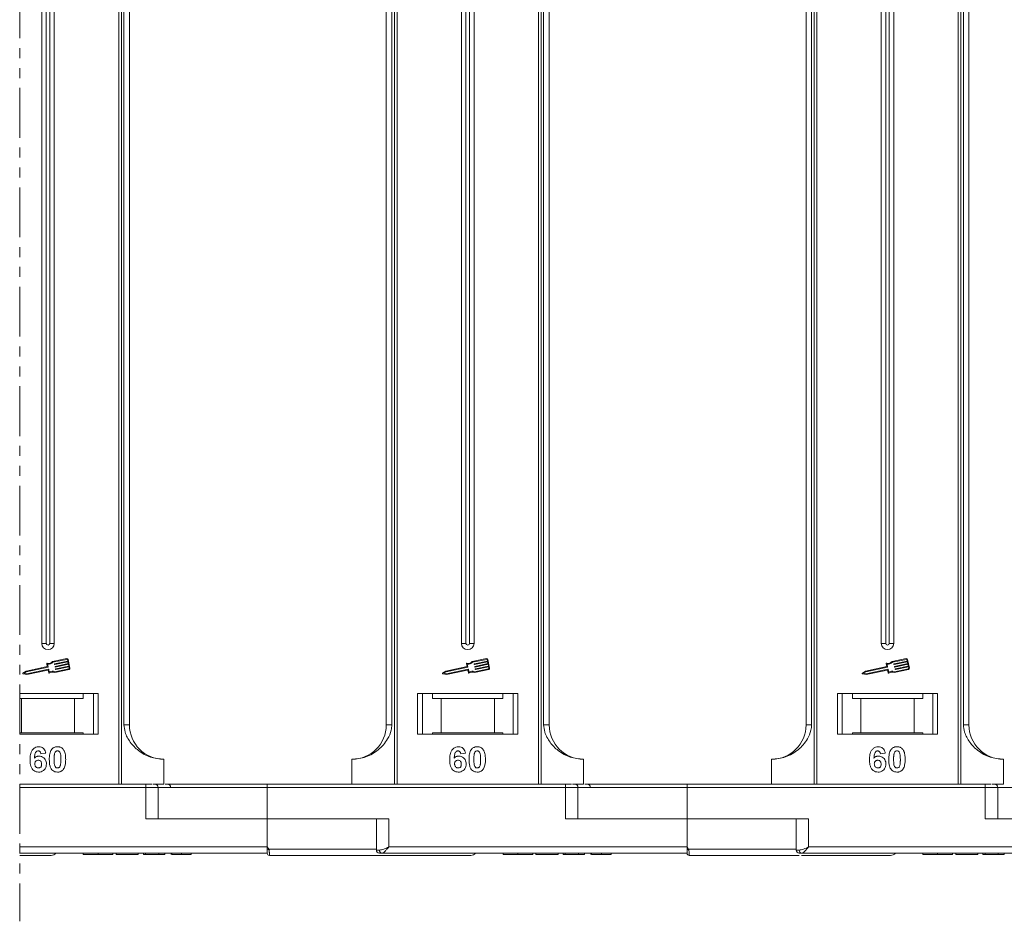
# Model space of a CAD drawing. Header units: millimetres. Extents: x -1004 to 529, y -22 to 1052.
# Tile 28 of 78: x 11 to 169, y 186 to 330. Entities that reach past the tile are written whole.
import ezdxf

# ---------------------------------------------------------------- set-up
doc = ezdxf.new("R2010")
doc.units = ezdxf.units.MM
doc.linetypes.add('PHANTOM2', pattern=[31.75, 15.875, -3.175, 3.175, -3.175, 3.175, -3.175])

msp = doc.modelspace()

# ---------------------------------------------------------------- linework, layer by layer
at = {"color": 3, "linetype": 'PHANTOM2', "lineweight": 9, "ltscale": 0.5}
msp.add_line((11.373, 477.601), (11.372, 185.803), dxfattribs=at)
at = {"color": 7, "linetype": 'Continuous', "lineweight": 15}
for p, q in [((14.892, 332.676), (14.892, 230.176)), ((15.607, 332.676), (15.607, 230.176)), ((16.177, 230.176), (16.177, 332.676)), ((16.892, 230.176), (16.892, 332.676)), ((27.18, 332.676), (27.18, 207.676)), ((27.599, 207.676), (27.599, 332.676)), ((28.006, 332.676), (28.006, 217.176)), ((28.892, 217.176), (28.892, 332.676)), ((69.892, 332.676), (69.892, 217.176)), ((70.777, 217.176), (70.777, 332.676)), ((71.185, 332.676), (71.185, 207.676)), ((71.604, 207.676), (71.604, 332.676)), ((81.892, 332.676), (81.892, 230.176)), ((82.607, 332.676), (82.607, 230.176)), ((83.177, 230.176), (83.177, 332.676)), ((83.892, 230.176), (83.892, 332.676)), ((94.18, 332.676), (94.18, 207.676)), ((94.599, 207.676), (94.599, 332.676)), ((95.006, 332.676), (95.006, 217.176)), ((95.892, 217.176), (95.892, 332.676)), ((136.892, 332.676), (136.892, 217.176)), ((137.777, 217.176), (137.777, 332.676)), ((138.185, 332.676), (138.185, 207.676)), ((138.604, 207.676), (138.604, 332.676)), ((148.892, 332.676), (148.892, 230.176)), ((149.607, 332.676), (149.607, 230.176)), ((150.177, 230.176), (150.177, 332.676)), ((150.892, 230.176), (150.892, 332.676)), ((161.18, 332.676), (161.18, 207.676)), ((161.599, 207.676), (161.599, 332.676)), ((162.006, 332.676), (162.006, 217.176)), ((162.892, 217.176), (162.892, 332.676)), ((15.607, 230.176), (14.892, 230.176)), ((16.892, 230.176), (16.177, 230.176)), ((82.607, 230.176), (81.892, 230.176)), ((83.892, 230.176), (83.177, 230.176)), ((149.607, 230.176), (148.892, 230.176)), ((150.892, 230.176), (150.177, 230.176)), ((15.781, 226.486), (12.383, 225.768)), ((15.892, 226.389), (12.43, 225.658)), ((15.687, 226.93), (15.781, 226.486)), ((15.821, 226.868), (15.914, 226.424)), ((18.888, 227.742), (16.61, 227.261)), ((18.912, 227.627), (16.67, 227.153)), ((16.937, 226.82), (16.925, 226.877)), ((16.948, 226.912), (19.031, 227.352)), ((19.055, 227.237), (16.972, 226.797)), ((17.022, 226.418), (17.01, 226.475)), ((17.033, 226.51), (19.116, 226.95)), ((19.14, 226.835), (17.057, 226.395)), ((17.118, 226.108), (19.201, 226.548)), ((19.225, 226.433), (17.142, 225.993)), ((19.031, 227.352), (18.982, 227.582)), ((19.116, 226.95), (19.055, 227.237)), ((19.388, 226.227), (19.097, 227.606)), ((19.201, 226.548), (19.14, 226.835)), ((19.273, 226.203), (19.225, 226.433)), ((82.781, 226.486), (79.383, 225.768)), ((82.892, 226.389), (79.43, 225.658)), ((82.687, 226.93), (82.781, 226.486)), ((82.821, 226.868), (82.914, 226.424)), ((85.888, 227.742), (83.61, 227.261)), ((85.912, 227.627), (83.67, 227.153)), ((83.937, 226.82), (83.925, 226.877)), ((83.948, 226.912), (86.031, 227.352)), ((86.055, 227.237), (83.972, 226.797)), ((84.022, 226.418), (84.01, 226.475)), ((84.033, 226.51), (86.116, 226.95)), ((86.14, 226.835), (84.057, 226.395)), ((84.118, 226.108), (86.201, 226.548)), ((86.225, 226.433), (84.142, 225.993)), ((86.031, 227.352), (85.982, 227.582)), ((86.116, 226.95), (86.055, 227.237)), ((86.388, 226.227), (86.097, 227.606)), ((86.201, 226.548), (86.14, 226.835)), ((86.273, 226.203), (86.225, 226.433)), ((149.781, 226.486), (146.383, 225.768)), ((149.892, 226.389), (146.43, 225.658)), ((149.687, 226.93), (149.781, 226.486)), ((149.821, 226.868), (149.914, 226.424)), ((152.888, 227.742), (150.61, 227.261)), ((152.912, 227.627), (150.67, 227.153)), ((150.937, 226.82), (150.925, 226.877)), ((150.948, 226.912), (153.031, 227.352)), ((153.055, 227.237), (150.972, 226.797)), ((151.022, 226.418), (151.01, 226.475)), ((151.033, 226.51), (153.116, 226.95)), ((153.14, 226.835), (151.057, 226.395)), ((151.118, 226.108), (153.201, 226.548)), ((153.225, 226.433), (151.142, 225.993)), ((153.031, 227.352), (152.982, 227.582)), ((153.116, 226.95), (153.055, 227.237)), ((153.388, 226.227), (153.097, 227.606)), ((153.201, 226.548), (153.14, 226.835)), ((153.273, 226.203), (153.225, 226.433)), ((12.383, 225.768), (11.881, 225.417)), ((11.903, 225.311), (12.504, 225.193)), ((12.43, 225.658), (12.061, 225.4)), ((12.061, 225.4), (12.503, 225.313)), ((12.503, 225.313), (15.965, 226.044)), ((12.504, 225.193), (15.874, 225.905)), ((15.909, 225.882), (15.997, 225.467)), ((15.999, 226.022), (16.093, 225.577)), ((16.974, 225.537), (19.252, 226.019)), ((16.985, 225.66), (19.228, 226.133)), ((17.107, 226.016), (17.095, 226.073)), ((79.383, 225.768), (78.881, 225.417)), ((78.903, 225.311), (79.504, 225.193)), ((79.43, 225.658), (79.061, 225.4)), ((79.061, 225.4), (79.503, 225.313)), ((79.503, 225.313), (82.965, 226.044)), ((79.504, 225.193), (82.874, 225.905)), ((82.909, 225.882), (82.997, 225.467)), ((82.999, 226.022), (83.093, 225.577)), ((83.974, 225.537), (86.252, 226.019)), ((83.985, 225.66), (86.228, 226.133)), ((84.107, 226.016), (84.095, 226.073)), ((146.383, 225.768), (145.881, 225.417)), ((145.903, 225.311), (146.504, 225.193)), ((146.43, 225.658), (146.061, 225.4)), ((146.061, 225.4), (146.503, 225.313)), ((146.503, 225.313), (149.965, 226.044)), ((146.504, 225.193), (149.874, 225.905)), ((149.909, 225.882), (149.997, 225.467)), ((149.999, 226.022), (150.093, 225.577)), ((150.974, 225.537), (153.252, 226.019)), ((150.985, 225.66), (153.228, 226.133)), ((151.107, 226.016), (151.095, 226.073)), ((23.892, 222.176), (11.372, 222.176)), ((21.505, 221.376), (21.505, 222.176)), ((23.142, 222.176), (23.142, 215.676)), ((23.892, 215.676), (23.892, 222.176)), ((90.892, 222.176), (74.892, 222.176)), ((74.892, 222.176), (74.892, 215.676)), ((75.642, 215.676), (75.642, 222.176)), ((77.278, 222.176), (77.278, 221.376)), ((88.505, 221.376), (88.505, 222.176)), ((90.142, 222.176), (90.142, 215.676)), ((90.892, 215.676), (90.892, 222.176)), ((157.892, 222.176), (141.892, 222.176)), ((141.892, 222.176), (141.892, 215.676)), ((142.642, 215.676), (142.642, 222.176)), ((144.278, 222.176), (144.278, 221.376)), ((155.505, 221.376), (155.505, 222.176)), ((157.142, 222.176), (157.142, 215.676)), ((157.892, 215.676), (157.892, 222.176)), ((11.372, 221.376), (11.642, 221.376)), ((11.642, 221.376), (11.642, 215.876)), ((11.642, 221.376), (20.142, 221.376)), ((20.142, 215.876), (20.142, 221.376)), ((20.142, 221.376), (21.505, 221.376)), ((77.278, 221.376), (78.642, 221.376)), ((78.642, 221.376), (78.642, 215.876)), ((78.642, 221.376), (87.142, 221.376)), ((87.142, 215.876), (87.142, 221.376)), ((87.142, 221.376), (88.505, 221.376)), ((144.278, 221.376), (145.642, 221.376)), ((145.642, 221.376), (145.642, 215.876)), ((145.642, 221.376), (154.142, 221.376)), ((154.142, 215.876), (154.142, 221.376)), ((154.142, 221.376), (155.505, 221.376)), ((28.006, 217.176), (28.892, 217.176)), ((69.892, 217.176), (70.777, 217.176)), ((95.006, 217.176), (95.892, 217.176)), ((136.892, 217.176), (137.777, 217.176)), ((162.006, 217.176), (162.892, 217.176)), ((11.642, 215.876), (11.372, 215.876)), ((11.372, 215.676), (23.892, 215.676)), ((11.642, 215.876), (20.142, 215.876)), ((21.505, 215.876), (20.142, 215.876)), ((21.505, 215.876), (21.505, 215.676)), ((74.892, 215.676), (90.892, 215.676)), ((78.642, 215.876), (77.278, 215.876)), ((77.278, 215.676), (77.278, 215.876)), ((78.642, 215.876), (87.142, 215.876)), ((88.505, 215.876), (87.142, 215.876)), ((88.505, 215.876), (88.505, 215.676)), ((141.892, 215.676), (157.892, 215.676)), ((145.642, 215.876), (144.278, 215.876)), ((144.278, 215.676), (144.278, 215.876)), ((145.642, 215.876), (154.142, 215.876)), ((155.505, 215.876), (154.142, 215.876)), ((155.505, 215.876), (155.505, 215.676)), ((15.533, 212.631), (14.764, 212.547)), ((82.533, 212.631), (81.764, 212.547)), ((149.533, 212.631), (148.764, 212.547)), ((34.392, 211.676), (34.392, 207.676)), ((64.392, 207.676), (64.392, 211.676)), ((101.392, 211.676), (101.392, 207.676)), ((131.392, 207.676), (131.392, 211.676)), ((168.392, 211.676), (168.392, 207.676)), ((31.48, 207.676), (11.372, 207.676)), ((31.48, 207.176), (31.48, 207.676)), ((32.618, 207.676), (34.392, 207.676)), ((50.892, 207.176), (50.892, 207.676)), ((98.48, 207.676), (50.892, 207.676)), ((98.48, 207.176), (98.48, 207.676)), ((99.618, 207.676), (101.392, 207.676)), ((117.892, 207.176), (117.892, 207.676)), ((165.48, 207.676), (117.892, 207.676)), ((165.48, 207.176), (165.48, 207.676)), ((166.618, 207.676), (168.392, 207.676)), ((11.372, 207.176), (31.48, 207.176)), ((31.48, 207.176), (31.48, 202.176)), ((31.48, 207.176), (33.48, 207.176)), ((33.48, 202.176), (33.48, 207.176)), ((33.48, 207.176), (50.892, 207.176)), ((50.892, 202.176), (50.892, 207.176)), ((50.892, 207.176), (98.48, 207.176)), ((98.48, 207.176), (98.48, 202.176)), ((98.48, 207.176), (100.48, 207.176)), ((100.48, 202.176), (100.48, 207.176)), ((100.48, 207.176), (117.892, 207.176)), ((117.892, 202.176), (117.892, 207.176)), ((117.892, 207.176), (165.48, 207.176)), ((165.48, 207.176), (165.48, 202.176)), ((165.48, 207.176), (167.48, 207.176)), ((167.48, 202.176), (167.48, 207.176)), ((167.48, 207.176), (184.892, 207.176)), ((31.48, 202.176), (50.892, 202.176)), ((50.892, 202.176), (50.892, 197.676)), ((70.303, 202.176), (50.892, 202.176)), ((68.303, 202.176), (68.303, 197.176)), ((70.303, 197.676), (70.303, 202.176)), ((98.48, 202.176), (117.892, 202.176)), ((137.303, 202.176), (117.892, 202.176)), ((117.892, 202.176), (117.892, 197.676)), ((135.303, 202.176), (135.303, 197.176)), ((137.303, 197.676), (137.303, 202.176)), ((165.48, 202.176), (184.892, 202.176)), ((50.892, 197.676), (11.372, 197.676)), ((11.372, 196.676), (50.892, 196.676)), ((21.52, 196.676), (21.52, 196.476)), ((23.885, 196.476), (23.885, 196.676)), ((26.264, 196.676), (26.264, 196.476)), ((26.776, 196.476), (26.776, 196.676)), ((26.776, 196.476), (30.302, 196.476)), ((30.302, 196.676), (30.302, 196.476)), ((31.135, 196.676), (31.135, 196.476)), ((31.135, 196.476), (31.456, 196.476)), ((31.456, 196.676), (31.456, 196.476)), ((31.456, 196.476), (33.571, 196.476)), ((33.571, 196.476), (33.571, 196.676)), ((33.571, 196.476), (34.533, 196.476)), ((34.533, 196.676), (34.533, 196.476)), ((35.558, 196.676), (35.558, 196.476)), ((35.668, 196.676), (35.668, 196.476)), ((37.219, 196.676), (37.219, 196.476)), ((38.764, 196.676), (38.764, 196.476)), ((50.892, 197.676), (51.126, 197.326)), ((51.126, 197.326), (68.303, 197.326)), ((68.303, 197.176), (68.813, 197.176)), ((69.185, 196.676), (117.892, 196.676)), ((117.892, 197.676), (70.303, 197.676)), ((88.52, 196.676), (88.52, 196.476)), ((90.885, 196.476), (90.885, 196.676)), ((93.264, 196.676), (93.264, 196.476)), ((93.776, 196.476), (93.776, 196.676)), ((93.776, 196.476), (97.302, 196.476)), ((97.302, 196.676), (97.302, 196.476)), ((98.135, 196.676), (98.135, 196.476)), ((98.135, 196.476), (98.456, 196.476)), ((98.456, 196.676), (98.456, 196.476)), ((98.456, 196.476), (100.571, 196.476)), ((100.571, 196.476), (100.571, 196.676)), ((100.571, 196.476), (101.533, 196.476)), ((101.533, 196.676), (101.533, 196.476)), ((102.558, 196.676), (102.558, 196.476)), ((102.668, 196.676), (102.668, 196.476)), ((104.219, 196.676), (104.219, 196.476)), ((105.764, 196.676), (105.764, 196.476)), ((117.892, 197.676), (118.126, 197.326)), ((118.126, 197.326), (135.303, 197.326)), ((135.303, 197.176), (135.813, 197.176)), ((136.185, 196.676), (184.892, 196.676)), ((184.892, 197.676), (137.303, 197.676)), ((155.52, 196.676), (155.52, 196.476)), ((157.885, 196.476), (157.885, 196.676)), ((160.264, 196.676), (160.264, 196.476)), ((160.776, 196.476), (160.776, 196.676)), ((160.776, 196.476), (164.302, 196.476)), ((164.302, 196.676), (164.302, 196.476)), ((165.135, 196.676), (165.135, 196.476)), ((165.135, 196.476), (165.456, 196.476)), ((165.456, 196.676), (165.456, 196.476)), ((165.456, 196.476), (167.571, 196.476)), ((167.571, 196.476), (167.571, 196.676)), ((167.571, 196.476), (168.533, 196.476)), ((168.533, 196.676), (168.533, 196.476)), ((51.242, 196.326), (51.242, 196.326)), ((118.242, 196.326), (118.242, 196.326))]:
    msp.add_line(p, q, dxfattribs=at)
for centre, radius, start, end in [((15.892, 230.176), 1, 180, 0), ((15.892, 230.176), 0.285, 180, 0), ((82.892, 230.176), 1, 180, 0), ((82.892, 230.176), 0.285, 180, 0), ((149.892, 230.176), 1, 180, 0), ((149.892, 230.176), 0.285, 180, 0), ((15.745, 226.942), 0.0587, 76.41469, 191.9297), ((15.964, 227.848), 0.873, 256.41469, 317.74736), ((15.964, 227.848), 0.99, 261.69305, 315.48899), ((15.886, 226.418), 0.0294, 281.9297, 11.9297), ((16.954, 226.883), 0.0294, 101.9297, 191.9297), ((16.966, 226.826), 0.0294, 191.9297, 281.9297), ((17.039, 226.481), 0.0294, 101.9297, 191.9297), ((17.051, 226.424), 0.0294, 191.9297, 281.9297), ((18.925, 227.57), 0.176, 11.9297, 101.9297), ((18.925, 227.57), 0.0587, 11.9297, 101.9297), ((82.745, 226.942), 0.0587, 76.41469, 191.9297), ((82.964, 227.848), 0.873, 256.41469, 317.74736), ((82.964, 227.848), 0.99, 261.69305, 315.48899), ((82.886, 226.418), 0.0294, 281.9297, 11.9297), ((83.954, 226.883), 0.0294, 101.9297, 191.9297), ((83.966, 226.826), 0.0294, 191.9297, 281.9297), ((84.039, 226.481), 0.0294, 101.9297, 191.9297), ((84.051, 226.424), 0.0294, 191.9297, 281.9297), ((85.925, 227.57), 0.176, 11.9297, 101.9297), ((85.925, 227.57), 0.0587, 11.9297, 101.9297), ((149.745, 226.942), 0.0587, 76.41469, 191.9297), ((149.964, 227.848), 0.873, 256.41469, 317.74736), ((149.964, 227.848), 0.99, 261.69305, 315.48899), ((149.886, 226.418), 0.0294, 281.9297, 11.9297), ((150.954, 226.883), 0.0294, 101.9297, 191.9297), ((150.966, 226.826), 0.0294, 191.9297, 281.9297), ((151.039, 226.481), 0.0294, 101.9297, 191.9297), ((151.051, 226.424), 0.0294, 191.9297, 281.9297), ((152.925, 227.57), 0.176, 11.9297, 101.9297), ((152.925, 227.57), 0.0587, 11.9297, 101.9297), ((11.914, 225.369), 0.0587, 124.95116, 258.90824), ((15.88, 225.876), 0.0294, 11.9297, 101.9297), ((15.971, 226.015), 0.0294, 11.9297, 101.9297), ((16.054, 225.479), 0.0587, 191.9297, 307.44471), ((16.62, 224.739), 0.873, 66.11204, 127.44471), ((16.62, 224.739), 0.99, 68.37041, 122.16635), ((17.124, 226.079), 0.0294, 101.9297, 191.9297), ((17.136, 226.022), 0.0294, 191.9297, 281.9297), ((19.216, 226.191), 0.0587, 281.9297, 11.9297), ((19.216, 226.191), 0.176, 281.9297, 11.9297), ((78.914, 225.369), 0.0587, 124.95116, 258.90824), ((82.88, 225.876), 0.0294, 11.9297, 101.9297), ((82.971, 226.015), 0.0294, 11.9297, 101.9297), ((83.054, 225.479), 0.0587, 191.9297, 307.44471), ((83.62, 224.739), 0.873, 66.11204, 127.44471), ((83.62, 224.739), 0.99, 68.37041, 122.16635), ((84.124, 226.079), 0.0294, 101.9297, 191.9297), ((84.136, 226.022), 0.0294, 191.9297, 281.9297), ((86.216, 226.191), 0.0587, 281.9297, 11.9297), ((86.216, 226.191), 0.176, 281.9297, 11.9297), ((145.914, 225.369), 0.0587, 124.95116, 258.90824), ((149.88, 225.876), 0.0294, 11.9297, 101.9297), ((149.971, 226.015), 0.0294, 11.9297, 101.9297), ((150.054, 225.479), 0.0587, 191.9297, 307.44471), ((150.62, 224.739), 0.873, 66.11204, 127.44471), ((150.62, 224.739), 0.99, 68.37041, 122.16635), ((151.124, 226.079), 0.0294, 101.9297, 191.9297), ((151.136, 226.022), 0.0294, 191.9297, 281.9297), ((153.216, 226.191), 0.0587, 281.9297, 11.9297), ((153.216, 226.191), 0.176, 281.9297, 11.9297), ((34.392, 217.176), 5.5, 180, 270), ((64.392, 217.176), 5.5, 270, 0), ((101.392, 217.176), 5.5, 180, 270), ((131.392, 217.176), 5.5, 270, 0), ((168.392, 217.176), 5.5, 180, 270), ((32.98, 207.176), 0.5, 0, 90), ((34.963, 207.176), 0.5, 0, 90), ((99.98, 207.176), 0.5, 0, 90), ((101.963, 207.176), 0.5, 0, 90), ((166.98, 207.176), 0.5, 0, 90), ((16.392, 197.326), 1, 270, 319.04573), ((15.348, 264.253), 75.89, 297.92809, 298.12821), ((51.242, 196.676), 0.35, 180.00041, 270.00191), ((68.803, 197.176), 0.5, 180, 270), ((69.26, 197.12), 0.451, 172.91869, 260.47981), ((83.392, 197.326), 1, 270, 319.04573), ((82.348, 264.253), 75.89, 297.92809, 298.12821), ((118.242, 196.676), 0.35, 180.00041, 270.00191), ((135.803, 197.176), 0.5, 180, 270), ((136.26, 197.12), 0.451, 172.91869, 260.47981), ((150.392, 197.326), 1, 270, 319.04573)]:
    msp.add_arc(centre, radius, start, end, dxfattribs=at)
for points, knots in [([(28.006, 217.176), (28.05, 216.785), (28.161, 215.786), (28.985, 214.332), (30.355, 212.919), (32.22, 211.882), (33.67, 211.744), (34.392, 211.676)], [0, 0, 0, 0, 0.1257134, 0.3212757, 0.5244662, 0.763484, 1, 1, 1, 1]), ([(64.392, 211.676), (65.152, 211.752), (66.672, 211.905), (68.694, 213.094), (70.026, 214.645), (70.686, 216.089), (70.752, 216.881), (70.777, 217.176)], [0, 0, 0, 0, 0.24909619, 0.49824278, 0.74520496, 0.90540997, 1, 1, 1, 1]), ([(95.006, 217.176), (95.05, 216.785), (95.161, 215.786), (95.985, 214.332), (97.355, 212.919), (99.22, 211.882), (100.67, 211.744), (101.392, 211.676)], [0, 0, 0, 0, 0.1257134, 0.3212757, 0.5244662, 0.763484, 1, 1, 1, 1]), ([(131.392, 211.676), (132.152, 211.752), (133.672, 211.905), (135.694, 213.094), (137.026, 214.645), (137.686, 216.089), (137.752, 216.881), (137.777, 217.176)], [0, 0, 0, 0, 0.24909619, 0.49824278, 0.74520496, 0.90540997, 1, 1, 1, 1]), ([(162.006, 217.176), (162.05, 216.785), (162.161, 215.786), (162.985, 214.332), (164.355, 212.919), (166.22, 211.882), (167.67, 211.744), (168.392, 211.676)], [0, 0, 0, 0, 0.1257134, 0.3212757, 0.5244662, 0.763484, 1, 1, 1, 1]), ([(13.02, 211.622), (13.023, 211.755), (13.032, 212.157), (13.122, 212.712), (13.4, 213.221), (13.747, 213.523), (14.117, 213.661), (14.35, 213.672), (14.435, 213.676)], [0, 0, 0, 0, 0.1423372, 0.4291269, 0.5899433, 0.7512055, 0.9098946, 1, 1, 1, 1]), ([(14.336, 213.009), (14.282, 213.003), (14.174, 212.993), (14.022, 212.892), (13.88, 212.72), (13.772, 212.358), (13.747, 212.058), (13.731, 211.853)], [0, 0, 0, 0, 0.1120492, 0.2243802, 0.3701146, 0.5702758, 1, 1, 1, 1]), ([(13.731, 211.853), (13.777, 211.902), (13.871, 212), (14.017, 212.091), (14.144, 212.141), (14.243, 212.169), (14.347, 212.185), (14.418, 212.187), (14.453, 212.188)], [0, 0, 0, 0, 0.2436536, 0.4957602, 0.6178923, 0.7415029, 0.8700251, 1, 1, 1, 1]), ([(14.764, 212.547), (14.751, 212.625), (14.732, 212.747), (14.641, 212.891), (14.536, 212.972), (14.428, 213.005), (14.362, 213.008), (14.336, 213.009)], [0, 0, 0, 0, 0.33384, 0.5245467, 0.7163724, 0.8918244, 1, 1, 1, 1]), ([(14.435, 213.676), (14.571, 213.665), (14.817, 213.646), (15.13, 213.462), (15.371, 213.185), (15.486, 212.888), (15.522, 212.689), (15.533, 212.631)], [0, 0, 0, 0, 0.24269082, 0.43900235, 0.63500599, 0.89505866, 1, 1, 1, 1]), ([(14.453, 212.188), (14.589, 212.176), (14.861, 212.151), (15.21, 211.935), (15.475, 211.634), (15.617, 211.281), (15.63, 211.037), (15.635, 210.929)], [0, 0, 0, 0, 0.2102159, 0.4219747, 0.6200164, 0.8310369, 1, 1, 1, 1]), ([(16.097, 211.656), (16.099, 211.79), (16.104, 212.093), (16.177, 212.62), (16.318, 213.041), (16.475, 213.247), (16.493, 213.269)], [0, 0, 0, 0, 0.2373811, 0.5389182, 0.9490817, 1, 1, 1, 1]), ([(16.493, 213.269), (16.537, 213.319), (16.627, 213.421), (16.796, 213.537), (16.985, 213.62), (17.154, 213.658), (17.295, 213.673), (17.368, 213.675), (17.405, 213.676)], [0, 0, 0, 0, 0.1937762, 0.3936, 0.5878635, 0.7889077, 0.894169, 1, 1, 1, 1]), ([(16.866, 211.648), (16.867, 211.715), (16.868, 211.848), (16.873, 212.029), (16.883, 212.191), (16.898, 212.333), (16.916, 212.476), (16.94, 212.569), (16.952, 212.616)], [0, 0, 0, 0, 0.20527, 0.4106157, 0.5571475, 0.7038444, 0.8514751, 1, 1, 1, 1]), ([(16.952, 212.616), (16.975, 212.685), (17.013, 212.798), (17.122, 212.923), (17.245, 212.99), (17.344, 213.006), (17.398, 213.009), (17.405, 213.009)], [0, 0, 0, 0, 0.3348035, 0.5425606, 0.750382, 0.9707212, 1, 1, 1, 1]), ([(17.405, 213.676), (17.471, 213.673), (17.606, 213.669), (17.804, 213.625), (17.995, 213.547), (18.139, 213.448), (18.246, 213.35), (18.295, 213.293), (18.32, 213.264)], [0, 0, 0, 0, 0.1926273, 0.3886837, 0.5820134, 0.7832006, 0.8910383, 1, 1, 1, 1]), ([(17.405, 213.009), (17.462, 213.003), (17.563, 212.993), (17.692, 212.918), (17.802, 212.778), (17.902, 212.507), (17.938, 212.11), (17.941, 211.803), (17.943, 211.648)], [0, 0, 0, 0, 0.10564606, 0.18622129, 0.26704196, 0.43154058, 0.71270762, 1, 1, 1, 1]), ([(18.32, 213.264), (18.359, 213.21), (18.438, 213.101), (18.544, 212.869), (18.633, 212.573), (18.684, 212.242), (18.708, 211.933), (18.711, 211.743), (18.712, 211.648)], [0, 0, 0, 0, 0.118432, 0.2393289, 0.4494336, 0.6641784, 0.8318201, 1, 1, 1, 1]), ([(80.02, 211.622), (80.023, 211.755), (80.032, 212.157), (80.122, 212.712), (80.4, 213.221), (80.747, 213.523), (81.117, 213.661), (81.35, 213.672), (81.435, 213.676)], [0, 0, 0, 0, 0.1423372, 0.4291269, 0.5899433, 0.7512055, 0.9098946, 1, 1, 1, 1]), ([(81.336, 213.009), (81.282, 213.003), (81.174, 212.993), (81.022, 212.892), (80.88, 212.72), (80.772, 212.358), (80.747, 212.058), (80.731, 211.853)], [0, 0, 0, 0, 0.1120492, 0.2243802, 0.3701146, 0.5702758, 1, 1, 1, 1]), ([(80.731, 211.853), (80.777, 211.902), (80.871, 212), (81.017, 212.091), (81.144, 212.141), (81.243, 212.169), (81.347, 212.185), (81.418, 212.187), (81.453, 212.188)], [0, 0, 0, 0, 0.2436536, 0.4957602, 0.6178923, 0.7415029, 0.8700251, 1, 1, 1, 1]), ([(81.764, 212.547), (81.751, 212.625), (81.732, 212.747), (81.641, 212.891), (81.536, 212.972), (81.428, 213.005), (81.362, 213.008), (81.336, 213.009)], [0, 0, 0, 0, 0.33384, 0.5245467, 0.7163724, 0.8918244, 1, 1, 1, 1]), ([(81.435, 213.676), (81.571, 213.665), (81.817, 213.646), (82.13, 213.462), (82.371, 213.185), (82.486, 212.888), (82.522, 212.689), (82.533, 212.631)], [0, 0, 0, 0, 0.24269082, 0.43900235, 0.63500599, 0.89505866, 1, 1, 1, 1]), ([(81.453, 212.188), (81.589, 212.176), (81.861, 212.151), (82.21, 211.935), (82.475, 211.634), (82.617, 211.281), (82.63, 211.037), (82.635, 210.929)], [0, 0, 0, 0, 0.2102159, 0.4219747, 0.6200164, 0.8310369, 1, 1, 1, 1]), ([(83.097, 211.656), (83.099, 211.79), (83.104, 212.093), (83.177, 212.62), (83.318, 213.041), (83.475, 213.247), (83.493, 213.269)], [0, 0, 0, 0, 0.2373811, 0.5389182, 0.9490817, 1, 1, 1, 1]), ([(83.493, 213.269), (83.537, 213.319), (83.627, 213.421), (83.796, 213.537), (83.985, 213.62), (84.154, 213.658), (84.295, 213.673), (84.368, 213.675), (84.405, 213.676)], [0, 0, 0, 0, 0.1937762, 0.3936, 0.5878635, 0.7889077, 0.894169, 1, 1, 1, 1]), ([(83.866, 211.648), (83.867, 211.715), (83.868, 211.848), (83.873, 212.029), (83.883, 212.191), (83.898, 212.333), (83.916, 212.476), (83.94, 212.569), (83.952, 212.616)], [0, 0, 0, 0, 0.20527, 0.4106157, 0.5571475, 0.7038444, 0.8514751, 1, 1, 1, 1]), ([(83.952, 212.616), (83.975, 212.685), (84.013, 212.798), (84.122, 212.923), (84.245, 212.99), (84.344, 213.006), (84.398, 213.009), (84.405, 213.009)], [0, 0, 0, 0, 0.3348035, 0.5425606, 0.750382, 0.9707212, 1, 1, 1, 1]), ([(84.405, 213.676), (84.471, 213.673), (84.606, 213.669), (84.804, 213.625), (84.995, 213.547), (85.139, 213.448), (85.246, 213.35), (85.295, 213.293), (85.32, 213.264)], [0, 0, 0, 0, 0.1926273, 0.3886837, 0.5820134, 0.7832006, 0.8910383, 1, 1, 1, 1]), ([(84.405, 213.009), (84.462, 213.003), (84.563, 212.993), (84.692, 212.918), (84.802, 212.778), (84.902, 212.507), (84.938, 212.11), (84.941, 211.803), (84.943, 211.648)], [0, 0, 0, 0, 0.10564606, 0.18622129, 0.26704196, 0.43154058, 0.71270762, 1, 1, 1, 1]), ([(85.32, 213.264), (85.359, 213.21), (85.438, 213.101), (85.544, 212.869), (85.633, 212.573), (85.684, 212.242), (85.708, 211.933), (85.711, 211.743), (85.712, 211.648)], [0, 0, 0, 0, 0.118432, 0.2393289, 0.4494336, 0.6641784, 0.8318201, 1, 1, 1, 1]), ([(147.02, 211.622), (147.023, 211.755), (147.032, 212.157), (147.122, 212.712), (147.4, 213.221), (147.747, 213.523), (148.117, 213.661), (148.35, 213.672), (148.435, 213.676)], [0, 0, 0, 0, 0.1423372, 0.4291269, 0.5899433, 0.7512055, 0.9098946, 1, 1, 1, 1]), ([(148.336, 213.009), (148.282, 213.003), (148.174, 212.993), (148.022, 212.892), (147.88, 212.72), (147.772, 212.358), (147.747, 212.058), (147.731, 211.853)], [0, 0, 0, 0, 0.1120492, 0.2243802, 0.3701146, 0.5702758, 1, 1, 1, 1]), ([(147.731, 211.853), (147.777, 211.902), (147.871, 212), (148.017, 212.091), (148.144, 212.141), (148.243, 212.169), (148.347, 212.185), (148.418, 212.187), (148.453, 212.188)], [0, 0, 0, 0, 0.2436536, 0.4957602, 0.6178923, 0.7415029, 0.8700251, 1, 1, 1, 1]), ([(148.764, 212.547), (148.751, 212.625), (148.732, 212.747), (148.641, 212.891), (148.536, 212.972), (148.428, 213.005), (148.362, 213.008), (148.336, 213.009)], [0, 0, 0, 0, 0.33384, 0.5245467, 0.7163724, 0.8918244, 1, 1, 1, 1]), ([(148.435, 213.676), (148.571, 213.665), (148.817, 213.646), (149.13, 213.462), (149.371, 213.185), (149.486, 212.888), (149.522, 212.689), (149.533, 212.631)], [0, 0, 0, 0, 0.24269082, 0.43900235, 0.63500599, 0.89505866, 1, 1, 1, 1]), ([(148.453, 212.188), (148.589, 212.176), (148.861, 212.151), (149.21, 211.935), (149.475, 211.634), (149.617, 211.281), (149.63, 211.037), (149.635, 210.929)], [0, 0, 0, 0, 0.2102159, 0.4219747, 0.6200164, 0.8310369, 1, 1, 1, 1]), ([(150.097, 211.656), (150.099, 211.79), (150.104, 212.093), (150.177, 212.62), (150.318, 213.041), (150.475, 213.247), (150.493, 213.269)], [0, 0, 0, 0, 0.2373811, 0.5389182, 0.9490817, 1, 1, 1, 1]), ([(150.493, 213.269), (150.537, 213.319), (150.627, 213.421), (150.796, 213.537), (150.985, 213.62), (151.154, 213.658), (151.295, 213.673), (151.368, 213.675), (151.405, 213.676)], [0, 0, 0, 0, 0.1937762, 0.3936, 0.5878635, 0.7889077, 0.894169, 1, 1, 1, 1]), ([(150.866, 211.648), (150.867, 211.715), (150.868, 211.848), (150.873, 212.029), (150.883, 212.191), (150.898, 212.333), (150.916, 212.476), (150.94, 212.569), (150.952, 212.616)], [0, 0, 0, 0, 0.20527, 0.4106157, 0.5571475, 0.7038444, 0.8514751, 1, 1, 1, 1]), ([(150.952, 212.616), (150.975, 212.685), (151.013, 212.798), (151.122, 212.923), (151.245, 212.99), (151.344, 213.006), (151.398, 213.009), (151.405, 213.009)], [0, 0, 0, 0, 0.3348035, 0.5425606, 0.750382, 0.9707212, 1, 1, 1, 1]), ([(151.405, 213.676), (151.471, 213.673), (151.606, 213.669), (151.804, 213.625), (151.995, 213.547), (152.139, 213.448), (152.246, 213.35), (152.295, 213.293), (152.32, 213.264)], [0, 0, 0, 0, 0.1926273, 0.3886837, 0.5820134, 0.7832006, 0.8910383, 1, 1, 1, 1]), ([(151.405, 213.009), (151.462, 213.003), (151.563, 212.993), (151.692, 212.918), (151.802, 212.778), (151.902, 212.507), (151.938, 212.11), (151.941, 211.803), (151.943, 211.648)], [0, 0, 0, 0, 0.10564606, 0.18622129, 0.26704196, 0.43154058, 0.71270762, 1, 1, 1, 1]), ([(152.32, 213.264), (152.359, 213.21), (152.438, 213.101), (152.544, 212.869), (152.633, 212.573), (152.684, 212.242), (152.708, 211.933), (152.711, 211.743), (152.712, 211.648)], [0, 0, 0, 0, 0.118432, 0.2393289, 0.4494336, 0.6641784, 0.8318201, 1, 1, 1, 1]), ([(14.377, 209.624), (14.242, 209.635), (13.971, 209.656), (13.611, 209.857), (13.319, 210.162), (13.079, 210.698), (13.024, 211.209), (13.021, 211.564), (13.02, 211.622)], [0, 0, 0, 0, 0.1482689, 0.2976473, 0.4424214, 0.6078512, 0.9356585, 1, 1, 1, 1]), ([(13.789, 210.946), (13.794, 211.029), (13.802, 211.165), (13.893, 211.335), (14.016, 211.443), (14.164, 211.512), (14.272, 211.518), (14.324, 211.522)], [0, 0, 0, 0, 0.27672092, 0.45687046, 0.63700743, 0.8240683, 1, 1, 1, 1]), ([(14.362, 210.291), (14.294, 210.298), (14.157, 210.312), (13.982, 210.429), (13.855, 210.587), (13.798, 210.769), (13.792, 210.889), (13.789, 210.946)], [0, 0, 0, 0, 0.2079047, 0.4199807, 0.6306256, 0.821735, 1, 1, 1, 1]), ([(14.324, 211.522), (14.391, 211.516), (14.516, 211.506), (14.677, 211.412), (14.796, 211.277), (14.858, 211.092), (14.863, 210.959), (14.866, 210.889)], [0, 0, 0, 0, 0.2137567, 0.3949441, 0.5765849, 0.7773109, 1, 1, 1, 1]), ([(14.866, 210.889), (14.862, 210.804), (14.856, 210.666), (14.782, 210.487), (14.672, 210.378), (14.528, 210.304), (14.421, 210.296), (14.362, 210.291)], [0, 0, 0, 0, 0.28869741, 0.46355259, 0.63994173, 0.80180841, 1, 1, 1, 1]), ([(15.635, 210.929), (15.628, 210.794), (15.612, 210.524), (15.446, 210.143), (15.161, 209.844), (14.787, 209.653), (14.514, 209.634), (14.377, 209.624)], [0, 0, 0, 0, 0.1978309, 0.3972998, 0.5989102, 0.7987412, 1, 1, 1, 1]), ([(17.405, 209.624), (17.269, 209.634), (16.998, 209.655), (16.644, 209.853), (16.355, 210.167), (16.122, 210.778), (16.107, 211.298), (16.097, 211.656)], [0, 0, 0, 0, 0.1475277, 0.2965695, 0.43214, 0.6087374, 1, 1, 1, 1]), ([(17.405, 210.291), (17.336, 210.299), (17.226, 210.312), (17.097, 210.398), (16.995, 210.549), (16.902, 210.821), (16.872, 211.211), (16.868, 211.502), (16.866, 211.648)], [0, 0, 0, 0, 0.125351, 0.2021974, 0.2791824, 0.4597421, 0.727968, 1, 1, 1, 1]), ([(17.857, 210.684), (17.834, 210.615), (17.796, 210.503), (17.688, 210.377), (17.567, 210.311), (17.468, 210.293), (17.413, 210.291), (17.405, 210.291)], [0, 0, 0, 0, 0.3336776, 0.5404125, 0.7472639, 0.9612091, 1, 1, 1, 1]), ([(17.943, 211.648), (17.943, 211.582), (17.942, 211.448), (17.936, 211.268), (17.926, 211.107), (17.912, 210.965), (17.893, 210.823), (17.869, 210.73), (17.857, 210.684)], [0, 0, 0, 0, 0.2059417, 0.4119594, 0.558149, 0.7045024, 0.8518015, 1, 1, 1, 1]), ([(18.712, 211.648), (18.71, 211.515), (18.705, 211.211), (18.634, 210.691), (18.496, 210.269), (18.339, 210.061), (18.316, 210.031)], [0, 0, 0, 0, 0.2366286, 0.5373614, 0.9329864, 1, 1, 1, 1]), ([(81.377, 209.624), (81.242, 209.635), (80.971, 209.656), (80.611, 209.857), (80.319, 210.162), (80.079, 210.698), (80.024, 211.209), (80.021, 211.564), (80.02, 211.622)], [0, 0, 0, 0, 0.1482689, 0.2976473, 0.4424214, 0.6078512, 0.9356585, 1, 1, 1, 1]), ([(80.789, 210.946), (80.794, 211.029), (80.802, 211.165), (80.893, 211.335), (81.016, 211.443), (81.164, 211.512), (81.272, 211.518), (81.324, 211.522)], [0, 0, 0, 0, 0.27672092, 0.45687046, 0.63700743, 0.8240683, 1, 1, 1, 1]), ([(81.362, 210.291), (81.294, 210.298), (81.157, 210.312), (80.982, 210.429), (80.855, 210.587), (80.798, 210.769), (80.792, 210.889), (80.789, 210.946)], [0, 0, 0, 0, 0.2079047, 0.4199807, 0.6306256, 0.821735, 1, 1, 1, 1]), ([(81.324, 211.522), (81.391, 211.516), (81.516, 211.506), (81.677, 211.412), (81.796, 211.277), (81.858, 211.092), (81.863, 210.959), (81.866, 210.889)], [0, 0, 0, 0, 0.2137567, 0.3949441, 0.5765849, 0.7773109, 1, 1, 1, 1]), ([(81.866, 210.889), (81.862, 210.804), (81.856, 210.666), (81.782, 210.487), (81.672, 210.378), (81.528, 210.304), (81.421, 210.296), (81.362, 210.291)], [0, 0, 0, 0, 0.28869741, 0.46355259, 0.63994173, 0.80180841, 1, 1, 1, 1]), ([(82.635, 210.929), (82.628, 210.794), (82.612, 210.524), (82.446, 210.143), (82.161, 209.844), (81.787, 209.653), (81.514, 209.634), (81.377, 209.624)], [0, 0, 0, 0, 0.1978309, 0.3972998, 0.5989102, 0.7987412, 1, 1, 1, 1]), ([(84.405, 209.624), (84.269, 209.634), (83.998, 209.655), (83.644, 209.853), (83.355, 210.167), (83.122, 210.778), (83.107, 211.298), (83.097, 211.656)], [0, 0, 0, 0, 0.1475277, 0.2965695, 0.43214, 0.6087374, 1, 1, 1, 1]), ([(84.405, 210.291), (84.336, 210.299), (84.226, 210.312), (84.097, 210.398), (83.995, 210.549), (83.902, 210.821), (83.872, 211.211), (83.868, 211.502), (83.866, 211.648)], [0, 0, 0, 0, 0.125351, 0.2021974, 0.2791824, 0.4597421, 0.727968, 1, 1, 1, 1]), ([(84.857, 210.684), (84.834, 210.615), (84.796, 210.503), (84.688, 210.377), (84.567, 210.311), (84.468, 210.293), (84.413, 210.291), (84.405, 210.291)], [0, 0, 0, 0, 0.3336776, 0.5404125, 0.7472639, 0.9612091, 1, 1, 1, 1]), ([(84.943, 211.648), (84.943, 211.582), (84.942, 211.448), (84.936, 211.268), (84.926, 211.107), (84.912, 210.965), (84.893, 210.823), (84.869, 210.73), (84.857, 210.684)], [0, 0, 0, 0, 0.2059417, 0.4119594, 0.558149, 0.7045024, 0.8518015, 1, 1, 1, 1]), ([(85.712, 211.648), (85.71, 211.515), (85.705, 211.211), (85.634, 210.691), (85.496, 210.269), (85.339, 210.061), (85.316, 210.031)], [0, 0, 0, 0, 0.2366286, 0.5373614, 0.9329864, 1, 1, 1, 1]), ([(148.377, 209.624), (148.242, 209.635), (147.971, 209.656), (147.611, 209.857), (147.319, 210.162), (147.079, 210.698), (147.024, 211.209), (147.021, 211.564), (147.02, 211.622)], [0, 0, 0, 0, 0.1482689, 0.2976473, 0.4424214, 0.6078512, 0.9356585, 1, 1, 1, 1]), ([(147.789, 210.946), (147.794, 211.029), (147.802, 211.165), (147.893, 211.335), (148.016, 211.443), (148.164, 211.512), (148.272, 211.518), (148.324, 211.522)], [0, 0, 0, 0, 0.2767209, 0.4568705, 0.6370074, 0.8240683, 1, 1, 1, 1]), ([(148.362, 210.291), (148.294, 210.298), (148.157, 210.312), (147.982, 210.429), (147.855, 210.587), (147.798, 210.769), (147.792, 210.889), (147.789, 210.946)], [0, 0, 0, 0, 0.2079047, 0.4199807, 0.6306256, 0.821735, 1, 1, 1, 1]), ([(148.324, 211.522), (148.391, 211.516), (148.516, 211.506), (148.677, 211.412), (148.796, 211.277), (148.858, 211.092), (148.863, 210.959), (148.866, 210.889)], [0, 0, 0, 0, 0.2137567, 0.3949441, 0.5765849, 0.7773109, 1, 1, 1, 1]), ([(148.866, 210.889), (148.862, 210.804), (148.856, 210.666), (148.782, 210.487), (148.672, 210.378), (148.528, 210.304), (148.421, 210.296), (148.362, 210.291)], [0, 0, 0, 0, 0.28869741, 0.46355259, 0.63994173, 0.80180841, 1, 1, 1, 1]), ([(149.635, 210.929), (149.628, 210.794), (149.612, 210.524), (149.446, 210.143), (149.161, 209.844), (148.787, 209.653), (148.514, 209.634), (148.377, 209.624)], [0, 0, 0, 0, 0.1978309, 0.3972998, 0.5989102, 0.7987412, 1, 1, 1, 1]), ([(151.405, 209.624), (151.269, 209.634), (150.998, 209.655), (150.644, 209.853), (150.355, 210.167), (150.122, 210.778), (150.107, 211.298), (150.097, 211.656)], [0, 0, 0, 0, 0.1475277, 0.2965695, 0.43214, 0.6087374, 1, 1, 1, 1]), ([(151.405, 210.291), (151.336, 210.299), (151.226, 210.312), (151.097, 210.398), (150.995, 210.549), (150.902, 210.821), (150.872, 211.211), (150.868, 211.502), (150.866, 211.648)], [0, 0, 0, 0, 0.125351, 0.2021974, 0.2791824, 0.4597421, 0.727968, 1, 1, 1, 1]), ([(151.857, 210.684), (151.834, 210.615), (151.796, 210.503), (151.688, 210.377), (151.567, 210.311), (151.468, 210.293), (151.413, 210.291), (151.405, 210.291)], [0, 0, 0, 0, 0.3336776, 0.5404125, 0.7472639, 0.9612091, 1, 1, 1, 1]), ([(151.943, 211.648), (151.943, 211.582), (151.942, 211.448), (151.936, 211.268), (151.926, 211.107), (151.912, 210.965), (151.893, 210.823), (151.869, 210.73), (151.857, 210.684)], [0, 0, 0, 0, 0.2059417, 0.4119594, 0.558149, 0.7045024, 0.8518015, 1, 1, 1, 1]), ([(152.712, 211.648), (152.71, 211.515), (152.705, 211.211), (152.634, 210.691), (152.496, 210.269), (152.339, 210.061), (152.316, 210.031)], [0, 0, 0, 0, 0.2366286, 0.5373614, 0.9329864, 1, 1, 1, 1]), ([(18.316, 210.031), (18.272, 209.98), (18.182, 209.878), (18.013, 209.763), (17.824, 209.68), (17.655, 209.642), (17.514, 209.627), (17.441, 209.625), (17.405, 209.624)], [0, 0, 0, 0, 0.1937693, 0.3935642, 0.587886, 0.7891312, 0.8942826, 1, 1, 1, 1]), ([(85.316, 210.031), (85.272, 209.98), (85.182, 209.878), (85.013, 209.763), (84.824, 209.68), (84.655, 209.642), (84.514, 209.627), (84.441, 209.625), (84.405, 209.624)], [0, 0, 0, 0, 0.1937693, 0.3935642, 0.587886, 0.7891312, 0.8942826, 1, 1, 1, 1]), ([(152.316, 210.031), (152.272, 209.98), (152.182, 209.878), (152.013, 209.763), (151.824, 209.68), (151.655, 209.642), (151.514, 209.627), (151.441, 209.625), (151.405, 209.624)], [0, 0, 0, 0, 0.1937693, 0.3935642, 0.587886, 0.7891312, 0.8942826, 1, 1, 1, 1]), ([(32.443, 207.676), (32.401, 207.676), (32.252, 207.676), (31.915, 207.676), (31.623, 207.676), (31.48, 207.676)], [0, 0, 0, 0, 0.1658977, 0.5921255, 1, 1, 1, 1]), ([(50.892, 207.676), (49.551, 207.676), (46.826, 207.676), (42.739, 207.676), (39.015, 207.676), (36.277, 207.676), (34.946, 207.676), (34.567, 207.676)], [0, 0, 0, 0, 0.2353273, 0.4779526, 0.7274114, 0.9224054, 1, 1, 1, 1]), ([(99.443, 207.676), (99.401, 207.676), (99.252, 207.676), (98.915, 207.676), (98.623, 207.676), (98.48, 207.676)], [0, 0, 0, 0, 0.1658977, 0.5921255, 1, 1, 1, 1]), ([(117.892, 207.676), (116.551, 207.676), (113.826, 207.676), (109.739, 207.676), (106.015, 207.676), (103.277, 207.676), (101.946, 207.676), (101.567, 207.676)], [0, 0, 0, 0, 0.2353272, 0.4779523, 0.7274109, 0.9224047, 1, 1, 1, 1]), ([(166.443, 207.676), (166.401, 207.676), (166.252, 207.676), (165.915, 207.676), (165.623, 207.676), (165.48, 207.676)], [0, 0, 0, 0, 0.1658977, 0.5921255, 1, 1, 1, 1]), ([(21.52, 196.476), (21.523, 196.476), (21.534, 196.476), (21.676, 196.476), (22.067, 196.476), (22.641, 196.476), (23.281, 196.476), (23.702, 196.476), (23.885, 196.476)], [0, 0, 0, 0, 0.1018882, 0.3073435, 0.4929627, 0.6786474, 0.8607914, 1, 1, 1, 1]), ([(23.885, 196.476), (24.018, 196.476), (24.422, 196.476), (25.082, 196.476), (25.704, 196.476), (26.129, 196.476), (26.254, 196.476), (26.262, 196.476), (26.264, 196.476)], [0, 0, 0, 0, 0.1021706, 0.3092201, 0.51365, 0.6922749, 0.9324126, 1, 1, 1, 1]), ([(35.668, 196.476), (35.722, 196.476), (35.83, 196.476), (36.133, 196.476), (36.599, 196.476), (36.985, 196.476), (37.219, 196.476)], [0, 0, 0, 0, 0.2064605, 0.4135145, 0.6452106, 1, 1, 1, 1]), ([(37.219, 196.476), (37.353, 196.476), (37.657, 196.476), (38.109, 196.476), (38.468, 196.476), (38.722, 196.476), (38.747, 196.476), (38.764, 196.476)], [0, 0, 0, 0, 0.1552919, 0.3531453, 0.543243, 0.704067, 1, 1, 1, 1]), ([(50.892, 196.676), (50.892, 196.687), (50.892, 196.709), (50.892, 196.881), (50.892, 197.066), (50.892, 197.182), (50.892, 197.201)], [0, 0, 0, 0, 0.3133566, 0.6267132, 0.9400698, 1, 1, 1, 1]), ([(51.126, 197.326), (51.143, 197.269), (51.18, 197.146), (51.209, 196.959), (51.228, 196.777), (51.24, 196.595), (51.242, 196.449), (51.243, 196.346), (51.242, 196.333), (51.242, 196.326)], [0, 0, 0, 0, 0.11199725, 0.24484387, 0.3691679, 0.50089869, 0.68753328, 0.82813816, 1, 1, 1, 1]), ([(68.813, 197.176), (68.908, 197.185), (69.117, 197.207), (69.616, 197.379), (70.034, 197.559), (70.303, 197.676)], [0, 0, 0, 0, 0.2270634, 0.50158693, 1, 1, 1, 1]), ([(70.303, 197.676), (70.197, 197.553), (69.986, 197.308), (69.676, 196.978), (69.397, 196.728), (69.253, 196.692), (69.185, 196.676)], [0, 0, 0, 0, 0.2515188, 0.50178442, 0.76563227, 1, 1, 1, 1]), ([(88.52, 196.476), (88.523, 196.476), (88.534, 196.476), (88.676, 196.476), (89.067, 196.476), (89.641, 196.476), (90.281, 196.476), (90.702, 196.476), (90.885, 196.476)], [0, 0, 0, 0, 0.1018882, 0.3073435, 0.4929627, 0.6786474, 0.8607914, 1, 1, 1, 1]), ([(90.885, 196.476), (91.018, 196.476), (91.422, 196.476), (92.082, 196.476), (92.704, 196.476), (93.129, 196.476), (93.254, 196.476), (93.262, 196.476), (93.264, 196.476)], [0, 0, 0, 0, 0.1021706, 0.3092201, 0.51365, 0.6922749, 0.9324126, 1, 1, 1, 1]), ([(102.668, 196.476), (102.722, 196.476), (102.83, 196.476), (103.133, 196.476), (103.599, 196.476), (103.985, 196.476), (104.219, 196.476)], [0, 0, 0, 0, 0.2064605, 0.4135145, 0.6452106, 1, 1, 1, 1]), ([(104.219, 196.476), (104.353, 196.476), (104.657, 196.476), (105.109, 196.476), (105.468, 196.476), (105.722, 196.476), (105.747, 196.476), (105.764, 196.476)], [0, 0, 0, 0, 0.1552919, 0.3531453, 0.543243, 0.704067, 1, 1, 1, 1]), ([(117.892, 196.676), (117.892, 196.687), (117.892, 196.709), (117.892, 196.881), (117.892, 197.066), (117.892, 197.182), (117.892, 197.201)], [0, 0, 0, 0, 0.3133566, 0.6267132, 0.9400698, 1, 1, 1, 1]), ([(118.126, 197.326), (118.143, 197.269), (118.18, 197.146), (118.209, 196.959), (118.228, 196.777), (118.24, 196.595), (118.242, 196.449), (118.243, 196.346), (118.242, 196.333), (118.242, 196.326)], [0, 0, 0, 0, 0.11199725, 0.24484387, 0.3691679, 0.50089869, 0.68753328, 0.82813816, 1, 1, 1, 1]), ([(135.813, 197.176), (135.908, 197.185), (136.117, 197.207), (136.616, 197.379), (137.034, 197.559), (137.303, 197.676)], [0, 0, 0, 0, 0.2270634, 0.5015869, 1, 1, 1, 1]), ([(137.303, 197.676), (137.197, 197.553), (136.986, 197.308), (136.676, 196.978), (136.397, 196.728), (136.253, 196.692), (136.185, 196.676)], [0, 0, 0, 0, 0.2515188, 0.50178442, 0.76563227, 1, 1, 1, 1]), ([(155.52, 196.476), (155.523, 196.476), (155.534, 196.476), (155.676, 196.476), (156.067, 196.476), (156.641, 196.476), (157.281, 196.476), (157.702, 196.476), (157.885, 196.476)], [0, 0, 0, 0, 0.1018882, 0.3073435, 0.4929627, 0.6786474, 0.8607914, 1, 1, 1, 1]), ([(157.885, 196.476), (158.018, 196.476), (158.422, 196.476), (159.082, 196.476), (159.704, 196.476), (160.129, 196.476), (160.254, 196.476), (160.262, 196.476), (160.264, 196.476)], [0, 0, 0, 0, 0.1021706, 0.3092201, 0.51365, 0.6922749, 0.9324126, 1, 1, 1, 1]), ([(11.372, 196.326), (11.883, 196.326), (12.897, 196.326), (14.315, 196.326), (15.481, 196.326), (16.252, 196.326), (16.346, 196.326), (16.392, 196.326)], [0.63890559, 0.63890559, 0.63890559, 0.63890559, 0.69555602, 0.75986465, 0.84218523, 0.92228307, 1, 1, 1, 1]), ([(51.242, 196.326), (52.555, 196.326), (55.22, 196.326), (59.21, 196.326), (62.853, 196.326), (66.089, 196.326), (68.914, 196.326), (71.575, 196.326), (74.854, 196.326), (77.642, 196.326), (79.844, 196.326), (81.315, 196.326), (82.481, 196.326), (83.252, 196.326), (83.346, 196.326), (83.392, 196.326)], [0, 0, 0, 0, 0.077724, 0.157824, 0.2401354, 0.3044544, 0.368763, 0.4344301, 0.5000865, 0.631237, 0.695556, 0.7598646, 0.8421852, 0.9222831, 1, 1, 1, 1]), ([(118.242, 196.326), (119.555, 196.326), (122.22, 196.326), (126.21, 196.326), (129.85, 196.326), (133.074, 196.326), (134.899, 196.326), (135.801, 196.326)], [0, 0, 0, 0, 0.2116088, 0.4296868, 0.6537851, 0.8288981, 1, 1, 1, 1]), ([(136.188, 196.326), (136.984, 196.326), (138.685, 196.326), (141.847, 196.326), (144.643, 196.326), (146.844, 196.326), (148.315, 196.326), (149.481, 196.326), (150.252, 196.326), (150.346, 196.326), (150.392, 196.326)], [0, 0, 0, 0, 0.0926101, 0.1979481, 0.4083634, 0.5115557, 0.6147313, 0.7468049, 0.8753124, 1, 1, 1, 1])]:
    msp.add_open_spline(points, degree=3, knots=knots, dxfattribs=at)
for points in [[(50.892, 197.201), (50.892, 197.276), (50.892, 197.427), (50.892, 197.593), (50.892, 197.676)], [(69.185, 196.676), (69.076, 196.676), (68.856, 196.676), (68.821, 196.676), (68.803, 196.676)], [(117.892, 197.201), (117.892, 197.276), (117.892, 197.427), (117.892, 197.593), (117.892, 197.676)], [(136.185, 196.676), (136.076, 196.676), (135.856, 196.676), (135.821, 196.676), (135.803, 196.676)]]:
    msp.add_open_spline(points, degree=3, dxfattribs=at)

doc.saveas('drawing.dxf')
